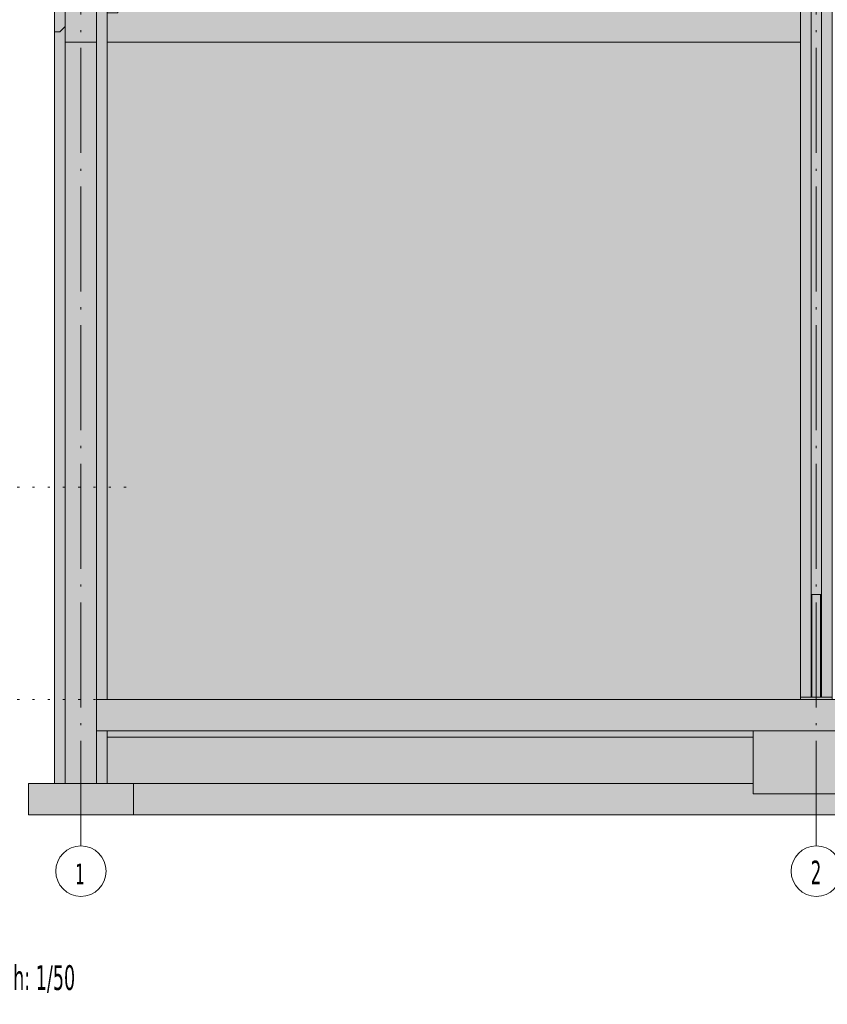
# Model space of a CAD drawing. Header units: millimetres. Extents: x 1567 to 2756, y -116 to 725.
# Tile 175 of 256: x 1606 to 1683, y 512 to 606. Entities that reach past the tile are written whole.
import ezdxf

# ---------------------------------------------------------------- set-up
doc = ezdxf.new("R2010")
doc.units = ezdxf.units.MM
doc.linetypes.add('CADWORK_2', pattern=[1.45, 0.2, -1.25])
doc.linetypes.add('CADWORK_5', pattern=[13.2, 10, -1.5, 0.2, -1.5])
doc.layers.add('Ech.1_50', color=7, linetype='Continuous')
doc.styles.add('tahoma-', font='txt', dxfattribs={"height": 1})
doc.styles.add('tahoma-b', font='txt', dxfattribs={"height": 1})

msp = doc.modelspace()

# ---------------------------------------------------------------- hatches: boundary and pattern name
at = {"layer": 'Ech.1_50', "linetype": 'Continuous', "lineweight": 5, "true_color": 0xeaddd7, "transparency": 33554687}
msp.add_hatch(color=254, dxfattribs=at).paths.add_polyline_path([(1610.723, 664.694), (1609.723, 664.694), (1609.723, 604.664), (1610.223, 604.664), (1610.723, 605.164), (1610.723, 664.694)])
at = {"layer": 'Ech.1_50', "linetype": 'Continuous', "lineweight": 5, "true_color": 0xe0c8b3, "transparency": 33554687}
for points in [[(1680.723, 541.278), (1681.723, 541.278), (1681.723, 631.078), (1680.723, 631.078), (1680.723, 541.278)], [(1683.723, 631.078), (1682.723, 631.078), (1682.723, 541.278), (1683.723, 541.278), (1683.723, 631.078)]]:
    msp.add_hatch(color=9, dxfattribs=at).paths.add_polyline_path(points)
at = {"layer": 'Ech.1_50', "linetype": 'Continuous', "lineweight": 5, "true_color": 0xf7d1b3, "transparency": 33554687}
msp.add_hatch(color=254, dxfattribs=at).paths.add_polyline_path([(1681.723, 551.078), (1682.723, 551.078), (1682.723, 616.864), (1681.723, 616.864), (1681.723, 551.078)])
at = {"layer": 'Ech.1_50', "linetype": 'Continuous', "lineweight": 5, "true_color": 0xd0d0d0, "transparency": 33554687}
for points in [[(1610.723, 603.664), (1613.723, 603.664), (1613.723, 606.664), (1610.723, 606.664), (1610.723, 603.664)], [(1750.723, 541.078), (1613.723, 541.078), (1613.723, 538.078), (1750.723, 538.078), (1750.723, 541.078)], [(1617.223, 533.078), (1607.223, 533.078), (1607.223, 530.078), (1617.223, 530.078), (1617.223, 533.078)]]:
    msp.add_hatch(color=254, dxfattribs=at).paths.add_polyline_path(points)
at = {"layer": 'Ech.1_50', "linetype": 'Continuous', "lineweight": 5, "true_color": 0xf3f3f3, "transparency": 33554687}
for points in [[(1614.723, 606.664), (1613.723, 606.664), (1613.723, 541.078), (1614.723, 541.078), (1614.723, 606.664)], [(1614.723, 603.664), (1680.723, 603.664), (1680.723, 606.664), (1615.723, 606.664), (1615.723, 606.464), (1614.723, 606.464), (1614.723, 603.664)], [(1609.723, 533.078), (1610.723, 533.078), (1610.723, 605.164), (1610.223, 604.664), (1609.723, 604.664), (1609.723, 533.078)], [(1614.723, 538.078), (1613.723, 538.078), (1613.723, 533.078), (1614.723, 533.078), (1614.723, 538.078)], [(1614.723, 537.478), (1676.223, 537.478), (1676.223, 538.078), (1614.723, 538.078), (1614.723, 537.478)], [(1676.223, 532.078), (1688.223, 532.078), (1688.223, 538.078), (1676.223, 538.078), (1676.223, 532.078)], [(1617.223, 530.078), (1747.223, 530.078), (1747.223, 533.078), (1688.223, 533.078), (1688.223, 532.078), (1676.223, 532.078), (1676.223, 533.078), (1617.223, 533.078), (1617.223, 530.078)]]:
    msp.add_hatch(color=7, dxfattribs=at).paths.add_polyline_path(points)
at = {"layer": 'Ech.1_50', "linetype": 'Continuous', "lineweight": 5, "true_color": 0xf6f6f6, "transparency": 33554687}
msp.add_hatch(color=7, dxfattribs=at).paths.add_polyline_path([(1610.723, 533.078), (1613.723, 533.078), (1613.723, 603.664), (1610.723, 603.664), (1610.723, 533.078)])
at = {"layer": 'Ech.1_50', "linetype": 'Continuous', "lineweight": 5, "true_color": 0xfdfdfd, "transparency": 33554687}
for points in [[(1680.723, 603.664), (1614.723, 603.664), (1614.723, 541.078), (1680.723, 541.078), (1680.723, 603.664)], [(1614.723, 533.078), (1676.223, 533.078), (1676.223, 537.478), (1614.723, 537.478), (1614.723, 533.078)]]:
    msp.add_hatch(color=7, dxfattribs=at).paths.add_polyline_path(points)
at = {"layer": 'Ech.1_50', "linetype": 'Continuous', "lineweight": 5, "true_color": 0xb3d6f7, "transparency": 33554687}
for points in [[(1681.813, 551.078), (1681.723, 551.078), (1681.723, 541.278), (1681.813, 541.278), (1681.813, 551.078)], [(1681.813, 541.278), (1682.633, 541.278), (1682.633, 551.078), (1681.813, 551.078), (1681.813, 541.278)], [(1682.633, 541.278), (1682.723, 541.278), (1682.723, 551.078), (1682.633, 551.078), (1682.633, 541.278)], [(1683.723, 541.278), (1680.723, 541.278), (1680.723, 541.078), (1683.723, 541.078), (1683.723, 541.278)]]:
    msp.add_hatch(color=254, dxfattribs=at).paths.add_polyline_path(points)

# ---------------------------------------------------------------- linework, layer by layer
at = {"layer": 'Ech.1_50', "color": 7, "linetype": 'CADWORK_5', "lineweight": 5}
msp.add_lwpolyline([(1612.223, 527.121), (1612.223, 694.661)], dxfattribs=at)
at = {"layer": 'Ech.1_50', "color": 7, "linetype": 'Continuous', "lineweight": 5}
for points in [[(1610.723, 664.694), (1609.723, 664.694), (1609.723, 604.664), (1610.223, 604.664), (1610.723, 605.164), (1610.723, 664.694)], [(1680.723, 541.278), (1681.723, 541.278), (1681.723, 631.078), (1680.723, 631.078), (1680.723, 541.278)], [(1683.723, 631.078), (1682.723, 631.078), (1682.723, 541.278), (1683.723, 541.278), (1683.723, 631.078)], [(1681.723, 551.078), (1682.723, 551.078), (1682.723, 616.864), (1681.723, 616.864), (1681.723, 551.078)], [(1610.723, 603.664), (1613.723, 603.664), (1613.723, 606.664), (1610.723, 606.664), (1610.723, 603.664)], [(1614.723, 606.664), (1613.723, 606.664), (1613.723, 541.078), (1614.723, 541.078), (1614.723, 606.664)], [(1614.723, 603.664), (1680.723, 603.664), (1680.723, 606.664), (1615.723, 606.664), (1615.723, 606.464), (1614.723, 606.464), (1614.723, 603.664)], [(1609.723, 533.078), (1610.723, 533.078), (1610.723, 605.164), (1610.223, 604.664), (1609.723, 604.664), (1609.723, 533.078)], [(1610.723, 533.078), (1613.723, 533.078), (1613.723, 603.664), (1610.723, 603.664), (1610.723, 533.078)], [(1680.723, 603.664), (1614.723, 603.664), (1614.723, 541.078), (1680.723, 541.078), (1680.723, 603.664)], [(1681.813, 551.078), (1681.723, 551.078), (1681.723, 541.278), (1681.813, 541.278), (1681.813, 551.078)], [(1681.813, 541.278), (1682.633, 541.278), (1682.633, 551.078), (1681.813, 551.078), (1681.813, 541.278)], [(1682.633, 541.278), (1682.723, 541.278), (1682.723, 551.078), (1682.633, 551.078), (1682.633, 541.278)], [(1750.723, 541.078), (1613.723, 541.078), (1613.723, 538.078), (1750.723, 538.078), (1750.723, 541.078)], [(1683.723, 541.278), (1680.723, 541.278), (1680.723, 541.078), (1683.723, 541.078), (1683.723, 541.278)], [(1614.723, 538.078), (1613.723, 538.078), (1613.723, 533.078), (1614.723, 533.078), (1614.723, 538.078)], [(1614.723, 537.478), (1676.223, 537.478), (1676.223, 538.078), (1614.723, 538.078), (1614.723, 537.478)], [(1614.723, 533.078), (1676.223, 533.078), (1676.223, 537.478), (1614.723, 537.478), (1614.723, 533.078)], [(1676.223, 532.078), (1688.223, 532.078), (1688.223, 538.078), (1676.223, 538.078), (1676.223, 532.078)], [(1617.223, 533.078), (1607.223, 533.078), (1607.223, 530.078), (1617.223, 530.078), (1617.223, 533.078)], [(1617.223, 530.078), (1747.223, 530.078), (1747.223, 533.078), (1688.223, 533.078), (1688.223, 532.078), (1676.223, 532.078), (1676.223, 533.078), (1617.223, 533.078), (1617.223, 530.078)]]:
    msp.add_lwpolyline(points, close=True, dxfattribs=at)
at = {"layer": 'Ech.1_50', "color": 9, "linetype": 'CADWORK_2', "lineweight": 5, "elevation": 50}
for points in [[(1594.566, 561.278), (1617.182, 561.278)], [(1594.566, 541.078), (1816.879, 541.078)]]:
    msp.add_lwpolyline(points, dxfattribs=at)

# ---------------------------------------------------------------- texts
at = {"layer": 'Ech.1_50', "color": 7, "linetype": 'Continuous', "insert": (1579.795, 518.267), "char_height": 5, "attachment_point": 1, "style": 'tahoma-b', "bg_fill": 3, "box_fill_scale": 1.15, "bg_fill_color": 256, "bg_fill_true_color": 13158600, "bg_fill_transparency": 33554687}
msp.add_mtext('\\A1;\\fTahoma|b1|i0;\\W0.600000;\\H4.744300;Coupe B-B', dxfattribs=at)

# ---------------------------------------------------------------- wipeouts: each hides what was drawn before it
at = {"linetype": 'Continuous'}
msp.add_wipeout([(1682.223, 522.321), (1682.238, 522.321), (1682.253, 522.321), (1682.268, 522.321), (1682.283, 522.321), (1682.298, 522.322), (1682.313, 522.322), (1682.329, 522.323), (1682.344, 522.324), (1682.359, 522.324), (1682.374, 522.325), (1682.389, 522.326), (1682.404, 522.327), (1682.419, 522.329), (1682.434, 522.33), (1682.449, 522.331), (1682.464, 522.333), (1682.479, 522.334), (1682.494, 522.336), (1682.509, 522.338), (1682.524, 522.34), (1682.539, 522.342), (1682.554, 522.344), (1682.569, 522.346), (1682.584, 522.348), (1682.598, 522.35), (1682.613, 522.353), (1682.628, 522.355), (1682.643, 522.358), (1682.658, 522.36), (1682.673, 522.363), (1682.688, 522.366), (1682.702, 522.369), (1682.717, 522.372), (1682.732, 522.375), (1682.747, 522.378), (1682.761, 522.382), (1682.776, 522.385), (1682.791, 522.389), (1682.805, 522.392), (1682.82, 522.396), (1682.834, 522.4), (1682.849, 522.404), (1682.864, 522.408), (1682.878, 522.412), (1682.893, 522.416), (1682.907, 522.42), (1682.921, 522.425), (1682.936, 522.429), (1682.95, 522.433), (1682.965, 522.438), (1682.979, 522.443), (1682.993, 522.448), (1683.008, 522.452), (1683.022, 522.457), (1683.036, 522.463), (1683.05, 522.468), (1683.064, 522.473), (1683.078, 522.478), (1683.092, 522.484), (1683.107, 522.489), (1683.121, 522.495), (1683.134, 522.5), (1683.148, 522.506), (1683.162, 522.512), (1683.176, 522.518), (1683.19, 522.524), (1683.204, 522.53), (1683.218, 522.536), (1683.231, 522.543), (1683.245, 522.549), (1683.259, 522.556), (1683.272, 522.562), (1683.286, 522.569), (1683.299, 522.575), (1683.313, 522.582), (1683.326, 522.589), (1683.339, 522.596), (1683.353, 522.603), (1683.366, 522.61), (1683.379, 522.618), (1683.392, 522.625), (1683.406, 522.632), (1683.419, 522.64), (1683.432, 522.647), (1683.445, 522.655), (1683.458, 522.663), (1683.471, 522.67), (1683.483, 522.678), (1683.496, 522.686), (1683.509, 522.694), (1683.522, 522.702), (1683.534, 522.711), (1683.547, 522.719), (1683.56, 522.727), (1683.572, 522.736), (1683.584, 522.744), (1683.597, 522.753), (1683.609, 522.761), (1683.621, 522.77), (1683.634, 522.779), (1683.646, 522.788), (1683.658, 522.797), (1683.67, 522.806), (1683.682, 522.815), (1683.694, 522.824), (1683.706, 522.834), (1683.718, 522.843), (1683.729, 522.852), (1683.741, 522.862), (1683.753, 522.871), (1683.764, 522.881), (1683.776, 522.891), (1683.787, 522.901), (1683.799, 522.91), (1683.81, 522.92), (1683.821, 522.93), (1683.833, 522.94), (1683.844, 522.951), (1683.855, 522.961), (1683.866, 522.971), (1683.877, 522.981), (1683.888, 522.992), (1683.899, 523.002), (1683.909, 523.013), (1683.92, 523.024), (1683.931, 523.034), (1683.941, 523.045), (1683.952, 523.056), (1683.962, 523.067), (1683.973, 523.078), (1683.983, 523.089), (1683.993, 523.1), (1684.003, 523.111), (1684.013, 523.122), (1684.023, 523.133), (1684.033, 523.145), (1684.043, 523.156), (1684.053, 523.168), (1684.063, 523.179), (1684.072, 523.191), (1684.082, 523.202), (1684.091, 523.214), (1684.101, 523.226), (1684.11, 523.238), (1684.119, 523.25), (1684.129, 523.262), (1684.138, 523.274), (1684.147, 523.286), (1684.156, 523.298), (1684.165, 523.31), (1684.173, 523.322), (1684.182, 523.334), (1684.191, 523.347), (1684.199, 523.359), (1684.208, 523.372), (1684.216, 523.384), (1684.225, 523.397), (1684.233, 523.409), (1684.241, 523.422), (1684.249, 523.435), (1684.257, 523.447), (1684.265, 523.46), (1684.273, 523.473), (1684.281, 523.486), (1684.289, 523.499), (1684.296, 523.512), (1684.304, 523.525), (1684.311, 523.538), (1684.319, 523.551), (1684.326, 523.564), (1684.333, 523.578), (1684.341, 523.591), (1684.348, 523.604), (1684.355, 523.618), (1684.361, 523.631), (1684.368, 523.645), (1684.375, 523.658), (1684.382, 523.672), (1684.388, 523.685), (1684.395, 523.699), (1684.401, 523.712), (1684.407, 523.726), (1684.413, 523.74), (1684.42, 523.754), (1684.426, 523.767), (1684.432, 523.781), (1684.437, 523.795), (1684.443, 523.809), (1684.449, 523.823), (1684.454, 523.837), (1684.46, 523.851), (1684.465, 523.865), (1684.471, 523.879), (1684.476, 523.894), (1684.481, 523.908), (1684.486, 523.922), (1684.491, 523.936), (1684.496, 523.95), (1684.501, 523.965), (1684.506, 523.979), (1684.51, 523.993), (1684.515, 524.008), (1684.519, 524.022), (1684.523, 524.037), (1684.528, 524.051), (1684.532, 524.066), (1684.536, 524.08), (1684.54, 524.095), (1684.544, 524.109), (1684.548, 524.124), (1684.551, 524.138), (1684.555, 524.153), (1684.558, 524.168), (1684.562, 524.182), (1684.565, 524.197), (1684.568, 524.212), (1684.572, 524.227), (1684.575, 524.241), (1684.578, 524.256), (1684.58, 524.271), (1684.583, 524.286), (1684.586, 524.301), (1684.589, 524.315), (1684.591, 524.33), (1684.593, 524.345), (1684.596, 524.36), (1684.598, 524.375), (1684.6, 524.39), (1684.602, 524.405), (1684.604, 524.42), (1684.606, 524.435), (1684.608, 524.45), (1684.609, 524.465), (1684.611, 524.48), (1684.612, 524.495), (1684.614, 524.51), (1684.615, 524.525), (1684.616, 524.54), (1684.617, 524.555), (1684.618, 524.57), (1684.619, 524.585), (1684.62, 524.6), (1684.621, 524.615), (1684.621, 524.63), (1684.622, 524.645), (1684.622, 524.66), (1684.623, 524.675), (1684.623, 524.69), (1684.623, 524.706), (1684.623, 524.721), (1684.623, 524.736), (1684.623, 524.751), (1684.623, 524.766), (1684.622, 524.781), (1684.622, 524.796), (1684.621, 524.811), (1684.621, 524.826), (1684.62, 524.841), (1684.619, 524.856), (1684.618, 524.871), (1684.617, 524.886), (1684.616, 524.901), (1684.615, 524.916), (1684.614, 524.931), (1684.612, 524.947), (1684.611, 524.962), (1684.609, 524.977), (1684.608, 524.992), (1684.606, 525.006), (1684.604, 525.021), (1684.602, 525.036), (1684.6, 525.051), (1684.598, 525.066), (1684.596, 525.081), (1684.593, 525.096), (1684.591, 525.111), (1684.589, 525.126), (1684.586, 525.141), (1684.583, 525.156), (1684.58, 525.17), (1684.578, 525.185), (1684.575, 525.2), (1684.572, 525.215), (1684.568, 525.229), (1684.565, 525.244), (1684.562, 525.259), (1684.558, 525.274), (1684.555, 525.288), (1684.551, 525.303), (1684.548, 525.318), (1684.544, 525.332), (1684.54, 525.347), (1684.536, 525.361), (1684.532, 525.376), (1684.528, 525.39), (1684.523, 525.405), (1684.519, 525.419), (1684.515, 525.434), (1684.51, 525.448), (1684.506, 525.462), (1684.501, 525.477), (1684.496, 525.491), (1684.491, 525.505), (1684.486, 525.519), (1684.481, 525.534), (1684.476, 525.548), (1684.471, 525.562), (1684.465, 525.576), (1684.46, 525.59), (1684.454, 525.604), (1684.449, 525.618), (1684.443, 525.632), (1684.437, 525.646), (1684.432, 525.66), (1684.426, 525.674), (1684.42, 525.688), (1684.413, 525.701), (1684.407, 525.715), (1684.401, 525.729), (1684.395, 525.743), (1684.388, 525.756), (1684.382, 525.77), (1684.375, 525.783), (1684.368, 525.797), (1684.361, 525.81), (1684.355, 525.824), (1684.348, 525.837), (1684.341, 525.85), (1684.333, 525.864), (1684.326, 525.877), (1684.319, 525.89), (1684.311, 525.903), (1684.304, 525.916), (1684.296, 525.929), (1684.289, 525.942), (1684.281, 525.955), (1684.273, 525.968), (1684.265, 525.981), (1684.257, 525.994), (1684.249, 526.007), (1684.241, 526.019), (1684.233, 526.032), (1684.225, 526.045), (1684.216, 526.057), (1684.208, 526.07), (1684.199, 526.082), (1684.191, 526.094), (1684.182, 526.107), (1684.173, 526.119), (1684.165, 526.131), (1684.156, 526.144), (1684.147, 526.156), (1684.138, 526.168), (1684.129, 526.18), (1684.119, 526.192), (1684.11, 526.204), (1684.101, 526.215), (1684.091, 526.227), (1684.082, 526.239), (1684.072, 526.25), (1684.063, 526.262), (1684.053, 526.274), (1684.043, 526.285), (1684.033, 526.296), (1684.023, 526.308), (1684.013, 526.319), (1684.003, 526.33), (1683.993, 526.341), (1683.983, 526.353), (1683.973, 526.364), (1683.962, 526.375), (1683.952, 526.385), (1683.941, 526.396), (1683.931, 526.407), (1683.92, 526.418), (1683.909, 526.428), (1683.899, 526.439), (1683.888, 526.449), (1683.877, 526.46), (1683.866, 526.47), (1683.855, 526.48), (1683.844, 526.491), (1683.833, 526.501), (1683.821, 526.511), (1683.81, 526.521), (1683.799, 526.531), (1683.787, 526.541), (1683.776, 526.551), (1683.764, 526.56), (1683.753, 526.57), (1683.741, 526.579), (1683.729, 526.589), (1683.718, 526.598), (1683.706, 526.608), (1683.694, 526.617), (1683.682, 526.626), (1683.67, 526.635), (1683.658, 526.644), (1683.646, 526.653), (1683.634, 526.662), (1683.621, 526.671), (1683.609, 526.68), (1683.597, 526.689), (1683.584, 526.697), (1683.572, 526.706), (1683.56, 526.714), (1683.547, 526.722), (1683.534, 526.731), (1683.522, 526.739), (1683.509, 526.747), (1683.496, 526.755), (1683.483, 526.763), (1683.471, 526.771), (1683.458, 526.779), (1683.445, 526.786), (1683.432, 526.794), (1683.419, 526.802), (1683.406, 526.809), (1683.392, 526.816), (1683.379, 526.824), (1683.366, 526.831), (1683.353, 526.838), (1683.339, 526.845), (1683.326, 526.852), (1683.313, 526.859), (1683.299, 526.866), (1683.286, 526.873), (1683.272, 526.879), (1683.259, 526.886), (1683.245, 526.892), (1683.231, 526.899), (1683.218, 526.905), (1683.204, 526.911), (1683.19, 526.917), (1683.176, 526.923), (1683.162, 526.929), (1683.148, 526.935), (1683.134, 526.941), (1683.121, 526.947), (1683.107, 526.952), (1683.092, 526.958), (1683.078, 526.963), (1683.064, 526.968), (1683.05, 526.974), (1683.036, 526.979), (1683.022, 526.984), (1683.008, 526.989), (1682.993, 526.994), (1682.979, 526.998), (1682.965, 527.003), (1682.95, 527.008), (1682.936, 527.012), (1682.921, 527.017), (1682.907, 527.021), (1682.893, 527.025), (1682.878, 527.03), (1682.864, 527.034), (1682.849, 527.038), (1682.834, 527.041), (1682.82, 527.045), (1682.805, 527.049), (1682.791, 527.053), (1682.776, 527.056), (1682.761, 527.06), (1682.747, 527.063), (1682.732, 527.066), (1682.717, 527.069), (1682.702, 527.072), (1682.688, 527.075), (1682.673, 527.078), (1682.658, 527.081), (1682.643, 527.084), (1682.628, 527.086), (1682.613, 527.089), (1682.598, 527.091), (1682.584, 527.093), (1682.569, 527.096), (1682.554, 527.098), (1682.539, 527.1), (1682.524, 527.102), (1682.509, 527.104), (1682.494, 527.105), (1682.479, 527.107), (1682.464, 527.109), (1682.449, 527.11), (1682.434, 527.111), (1682.419, 527.113), (1682.404, 527.114), (1682.389, 527.115), (1682.374, 527.116), (1682.359, 527.117), (1682.344, 527.118), (1682.329, 527.118), (1682.313, 527.119), (1682.298, 527.119), (1682.283, 527.12), (1682.268, 527.12), (1682.253, 527.12), (1682.238, 527.121), (1682.223, 527.121), (1682.208, 527.121), (1682.193, 527.12), (1682.178, 527.12), (1682.163, 527.12), (1682.148, 527.119), (1682.133, 527.119), (1682.117, 527.118), (1682.102, 527.118), (1682.087, 527.117), (1682.072, 527.116), (1682.057, 527.115), (1682.042, 527.114), (1682.027, 527.113), (1682.012, 527.111), (1681.997, 527.11), (1681.982, 527.109), (1681.967, 527.107), (1681.952, 527.105), (1681.937, 527.104), (1681.922, 527.102), (1681.907, 527.1), (1681.892, 527.098), (1681.877, 527.096), (1681.862, 527.093), (1681.848, 527.091), (1681.833, 527.089), (1681.818, 527.086), (1681.803, 527.084), (1681.788, 527.081), (1681.773, 527.078), (1681.758, 527.075), (1681.744, 527.072), (1681.729, 527.069), (1681.714, 527.066), (1681.699, 527.063), (1681.685, 527.06), (1681.67, 527.056), (1681.655, 527.053), (1681.641, 527.049), (1681.626, 527.045), (1681.612, 527.041), (1681.597, 527.038), (1681.582, 527.034), (1681.568, 527.03), (1681.553, 527.025), (1681.539, 527.021), (1681.525, 527.017), (1681.51, 527.012), (1681.496, 527.008), (1681.481, 527.003), (1681.467, 526.998), (1681.453, 526.994), (1681.438, 526.989), (1681.424, 526.984), (1681.41, 526.979), (1681.396, 526.974), (1681.382, 526.968), (1681.368, 526.963), (1681.354, 526.958), (1681.34, 526.952), (1681.326, 526.947), (1681.312, 526.941), (1681.298, 526.935), (1681.284, 526.929), (1681.27, 526.923), (1681.256, 526.917), (1681.242, 526.911), (1681.229, 526.905), (1681.215, 526.899), (1681.201, 526.892), (1681.188, 526.886), (1681.174, 526.879), (1681.16, 526.873), (1681.147, 526.866), (1681.133, 526.859), (1681.12, 526.852), (1681.107, 526.845), (1681.093, 526.838), (1681.08, 526.831), (1681.067, 526.824), (1681.054, 526.816), (1681.04, 526.809), (1681.027, 526.802), (1681.014, 526.794), (1681.001, 526.786), (1680.988, 526.779), (1680.975, 526.771), (1680.963, 526.763), (1680.95, 526.755), (1680.937, 526.747), (1680.924, 526.739), (1680.912, 526.731), (1680.899, 526.722), (1680.887, 526.714), (1680.874, 526.706), (1680.862, 526.697), (1680.849, 526.689), (1680.837, 526.68), (1680.825, 526.671), (1680.812, 526.662), (1680.8, 526.653), (1680.788, 526.644), (1680.776, 526.635), (1680.764, 526.626), (1680.752, 526.617), (1680.74, 526.608), (1680.728, 526.598), (1680.717, 526.589), (1680.705, 526.579), (1680.693, 526.57), (1680.682, 526.56), (1680.67, 526.551), (1680.659, 526.541), (1680.647, 526.531), (1680.636, 526.521), (1680.625, 526.511), (1680.613, 526.501), (1680.602, 526.491), (1680.591, 526.48), (1680.58, 526.47), (1680.569, 526.46), (1680.558, 526.449), (1680.547, 526.439), (1680.537, 526.428), (1680.526, 526.418), (1680.515, 526.407), (1680.505, 526.396), (1680.494, 526.385), (1680.484, 526.375), (1680.473, 526.364), (1680.463, 526.353), (1680.453, 526.341), (1680.443, 526.33), (1680.433, 526.319), (1680.423, 526.308), (1680.413, 526.296), (1680.403, 526.285), (1680.393, 526.274), (1680.383, 526.262), (1680.374, 526.25), (1680.364, 526.239), (1680.355, 526.227), (1680.345, 526.215), (1680.336, 526.204), (1680.327, 526.192), (1680.317, 526.18), (1680.308, 526.168), (1680.299, 526.156), (1680.29, 526.144), (1680.281, 526.131), (1680.273, 526.119), (1680.264, 526.107), (1680.255, 526.094), (1680.247, 526.082), (1680.238, 526.07), (1680.23, 526.057), (1680.221, 526.045), (1680.213, 526.032), (1680.205, 526.019), (1680.197, 526.007), (1680.189, 525.994), (1680.181, 525.981), (1680.173, 525.968), (1680.165, 525.955), (1680.157, 525.942), (1680.15, 525.929), (1680.142, 525.916), (1680.135, 525.903), (1680.127, 525.89), (1680.12, 525.877), (1680.113, 525.864), (1680.106, 525.85), (1680.098, 525.837), (1680.091, 525.824), (1680.085, 525.81), (1680.078, 525.797), (1680.071, 525.783), (1680.064, 525.77), (1680.058, 525.756), (1680.051, 525.743), (1680.045, 525.729), (1680.039, 525.715), (1680.033, 525.701), (1680.026, 525.688), (1680.02, 525.674), (1680.014, 525.66), (1680.009, 525.646), (1680.003, 525.632), (1679.997, 525.618), (1679.992, 525.604), (1679.986, 525.59), (1679.981, 525.576), (1679.975, 525.562), (1679.97, 525.548), (1679.965, 525.534), (1679.96, 525.519), (1679.955, 525.505), (1679.95, 525.491), (1679.945, 525.477), (1679.94, 525.462), (1679.936, 525.448), (1679.931, 525.434), (1679.927, 525.419), (1679.923, 525.405), (1679.918, 525.39), (1679.914, 525.376), (1679.91, 525.361), (1679.906, 525.347), (1679.902, 525.332), (1679.898, 525.318), (1679.895, 525.303), (1679.891, 525.288), (1679.888, 525.274), (1679.884, 525.259), (1679.881, 525.244), (1679.878, 525.229), (1679.874, 525.215), (1679.871, 525.2), (1679.868, 525.185), (1679.866, 525.17), (1679.863, 525.156), (1679.86, 525.141), (1679.857, 525.126), (1679.855, 525.111), (1679.853, 525.096), (1679.85, 525.081), (1679.848, 525.066), (1679.846, 525.051), (1679.844, 525.036), (1679.842, 525.021), (1679.84, 525.006), (1679.838, 524.992), (1679.837, 524.977), (1679.835, 524.962), (1679.834, 524.947), (1679.832, 524.931), (1679.831, 524.916), (1679.83, 524.901), (1679.829, 524.886), (1679.828, 524.871), (1679.827, 524.856), (1679.826, 524.841), (1679.825, 524.826), (1679.825, 524.811), (1679.824, 524.796), (1679.824, 524.781), (1679.823, 524.766), (1679.823, 524.751), (1679.823, 524.736), (1679.823, 524.721), (1679.823, 524.706), (1679.823, 524.69), (1679.823, 524.675), (1679.824, 524.66), (1679.824, 524.645), (1679.825, 524.63), (1679.825, 524.615), (1679.826, 524.6), (1679.827, 524.585), (1679.828, 524.57), (1679.829, 524.555), (1679.83, 524.54), (1679.831, 524.525), (1679.832, 524.51), (1679.834, 524.495), (1679.835, 524.48), (1679.837, 524.465), (1679.838, 524.45), (1679.84, 524.435), (1679.842, 524.42), (1679.844, 524.405), (1679.846, 524.39), (1679.848, 524.375), (1679.85, 524.36), (1679.853, 524.345), (1679.855, 524.33), (1679.857, 524.315), (1679.86, 524.301), (1679.863, 524.286), (1679.866, 524.271), (1679.868, 524.256), (1679.871, 524.241), (1679.874, 524.227), (1679.878, 524.212), (1679.881, 524.197), (1679.884, 524.182), (1679.888, 524.168), (1679.891, 524.153), (1679.895, 524.138), (1679.898, 524.124), (1679.902, 524.109), (1679.906, 524.095), (1679.91, 524.08), (1679.914, 524.066), (1679.918, 524.051), (1679.923, 524.037), (1679.927, 524.022), (1679.931, 524.008), (1679.936, 523.993), (1679.94, 523.979), (1679.945, 523.965), (1679.95, 523.95), (1679.955, 523.936), (1679.96, 523.922), (1679.965, 523.908), (1679.97, 523.894), (1679.975, 523.879), (1679.981, 523.865), (1679.986, 523.851), (1679.992, 523.837), (1679.997, 523.823), (1680.003, 523.809), (1680.009, 523.795), (1680.014, 523.781), (1680.02, 523.767), (1680.026, 523.754), (1680.033, 523.74), (1680.039, 523.726), (1680.045, 523.712), (1680.051, 523.699), (1680.058, 523.685), (1680.064, 523.672), (1680.071, 523.658), (1680.078, 523.645), (1680.085, 523.631), (1680.091, 523.618), (1680.098, 523.604), (1680.106, 523.591), (1680.113, 523.578), (1680.12, 523.564), (1680.127, 523.551), (1680.135, 523.538), (1680.142, 523.525), (1680.15, 523.512), (1680.157, 523.499), (1680.165, 523.486), (1680.173, 523.473), (1680.181, 523.46), (1680.189, 523.447), (1680.197, 523.435), (1680.205, 523.422), (1680.213, 523.409), (1680.221, 523.397), (1680.23, 523.384), (1680.238, 523.372), (1680.247, 523.359), (1680.255, 523.347), (1680.264, 523.334), (1680.273, 523.322), (1680.281, 523.31), (1680.29, 523.298), (1680.299, 523.286), (1680.308, 523.274), (1680.317, 523.262), (1680.327, 523.25), (1680.336, 523.238), (1680.345, 523.226), (1680.355, 523.214), (1680.364, 523.202), (1680.374, 523.191), (1680.383, 523.179), (1680.393, 523.168), (1680.403, 523.156), (1680.413, 523.145), (1680.423, 523.133), (1680.433, 523.122), (1680.443, 523.111), (1680.453, 523.1), (1680.463, 523.089), (1680.473, 523.078), (1680.484, 523.067), (1680.494, 523.056), (1680.505, 523.045), (1680.515, 523.034), (1680.526, 523.024), (1680.537, 523.013), (1680.547, 523.002), (1680.558, 522.992), (1680.569, 522.981), (1680.58, 522.971), (1680.591, 522.961), (1680.602, 522.951), (1680.613, 522.94), (1680.625, 522.93), (1680.636, 522.92), (1680.647, 522.91), (1680.659, 522.901), (1680.67, 522.891), (1680.682, 522.881), (1680.693, 522.871), (1680.705, 522.862), (1680.717, 522.852), (1680.728, 522.843), (1680.74, 522.834), (1680.752, 522.824), (1680.764, 522.815), (1680.776, 522.806), (1680.788, 522.797), (1680.8, 522.788), (1680.812, 522.779), (1680.825, 522.77), (1680.837, 522.761), (1680.849, 522.753), (1680.862, 522.744), (1680.874, 522.736), (1680.887, 522.727), (1680.899, 522.719), (1680.912, 522.711), (1680.924, 522.702), (1680.937, 522.694), (1680.95, 522.686), (1680.963, 522.678), (1680.975, 522.67), (1680.988, 522.663), (1681.001, 522.655), (1681.014, 522.647), (1681.027, 522.64), (1681.04, 522.632), (1681.054, 522.625), (1681.067, 522.618), (1681.08, 522.61), (1681.093, 522.603), (1681.107, 522.596), (1681.12, 522.589), (1681.133, 522.582), (1681.147, 522.575), (1681.16, 522.569), (1681.174, 522.562), (1681.188, 522.556), (1681.201, 522.549), (1681.215, 522.543), (1681.229, 522.536), (1681.242, 522.53), (1681.256, 522.524), (1681.27, 522.518), (1681.284, 522.512), (1681.298, 522.506), (1681.312, 522.5), (1681.326, 522.495), (1681.34, 522.489), (1681.354, 522.484), (1681.368, 522.478), (1681.382, 522.473), (1681.396, 522.468), (1681.41, 522.463), (1681.424, 522.457), (1681.438, 522.452), (1681.453, 522.448), (1681.467, 522.443), (1681.481, 522.438), (1681.496, 522.433), (1681.51, 522.429), (1681.525, 522.425), (1681.539, 522.42), (1681.553, 522.416), (1681.568, 522.412), (1681.582, 522.408), (1681.597, 522.404), (1681.612, 522.4), (1681.626, 522.396), (1681.641, 522.392), (1681.655, 522.389), (1681.67, 522.385), (1681.685, 522.382), (1681.699, 522.378), (1681.714, 522.375), (1681.729, 522.372), (1681.744, 522.369), (1681.758, 522.366), (1681.773, 522.363), (1681.788, 522.36), (1681.803, 522.358), (1681.818, 522.355), (1681.833, 522.353), (1681.848, 522.35), (1681.862, 522.348), (1681.877, 522.346), (1681.892, 522.344), (1681.907, 522.342), (1681.922, 522.34), (1681.937, 522.338), (1681.952, 522.336), (1681.967, 522.334), (1681.982, 522.333), (1681.997, 522.331), (1682.012, 522.33), (1682.027, 522.329), (1682.042, 522.327), (1682.057, 522.326), (1682.072, 522.325), (1682.087, 522.324), (1682.102, 522.324), (1682.117, 522.323), (1682.133, 522.322), (1682.148, 522.322), (1682.163, 522.321), (1682.178, 522.321), (1682.193, 522.321), (1682.208, 522.321)], dxfattribs=at).dxf.layer = 'Ech.1_50'

# ---------------------------------------------------------------- next in the draw order: linework, layer by layer
at = {"layer": 'Ech.1_50', "color": 7, "linetype": 'CADWORK_5', "lineweight": 5}
msp.add_lwpolyline([(1682.223, 527.121), (1682.223, 694.661)], dxfattribs=at)
at = {"layer": 'Ech.1_50', "color": 7, "lineweight": 5}
msp.add_circle((1682.223, 524.721), 2.4, dxfattribs=at)

# ---------------------------------------------------------------- next in the draw order: texts
at = {"layer": 'Ech.1_50', "color": 7, "linetype": 'Continuous', "style": 'tahoma-', "width": 0.6}
msp.add_text('2', height=2.252, dxfattribs=at).set_placement((1681.689, 523.471))
at = {"layer": 'Ech.1_50', "color": 7, "linetype": 'Continuous', "insert": (1603.805, 515.767), "char_height": 2.5, "attachment_point": 1, "style": 'tahoma-', "bg_fill": 3, "box_fill_scale": 1.15, "bg_fill_color": 256, "bg_fill_true_color": 13158600, "bg_fill_transparency": 33554687}
msp.add_mtext('\\A1;\\fTahoma|b0|i0;\\W0.600000;\\H2.357200;Ech: 1/50', dxfattribs=at)

# ---------------------------------------------------------------- next in the draw order: wipeouts: each hides what was drawn before it
at = {"linetype": 'Continuous'}
msp.add_wipeout([(1612.223, 522.321), (1612.238, 522.321), (1612.253, 522.321), (1612.268, 522.321), (1612.283, 522.321), (1612.298, 522.322), (1612.313, 522.322), (1612.329, 522.323), (1612.344, 522.324), (1612.359, 522.324), (1612.374, 522.325), (1612.389, 522.326), (1612.404, 522.327), (1612.419, 522.329), (1612.434, 522.33), (1612.449, 522.331), (1612.464, 522.333), (1612.479, 522.334), (1612.494, 522.336), (1612.509, 522.338), (1612.524, 522.34), (1612.539, 522.342), (1612.554, 522.344), (1612.569, 522.346), (1612.584, 522.348), (1612.598, 522.35), (1612.613, 522.353), (1612.628, 522.355), (1612.643, 522.358), (1612.658, 522.36), (1612.673, 522.363), (1612.688, 522.366), (1612.702, 522.369), (1612.717, 522.372), (1612.732, 522.375), (1612.747, 522.378), (1612.761, 522.382), (1612.776, 522.385), (1612.791, 522.389), (1612.805, 522.392), (1612.82, 522.396), (1612.834, 522.4), (1612.849, 522.404), (1612.864, 522.408), (1612.878, 522.412), (1612.893, 522.416), (1612.907, 522.42), (1612.921, 522.425), (1612.936, 522.429), (1612.95, 522.433), (1612.965, 522.438), (1612.979, 522.443), (1612.993, 522.448), (1613.008, 522.452), (1613.022, 522.457), (1613.036, 522.463), (1613.05, 522.468), (1613.064, 522.473), (1613.078, 522.478), (1613.092, 522.484), (1613.107, 522.489), (1613.121, 522.495), (1613.134, 522.5), (1613.148, 522.506), (1613.162, 522.512), (1613.176, 522.518), (1613.19, 522.524), (1613.204, 522.53), (1613.218, 522.536), (1613.231, 522.543), (1613.245, 522.549), (1613.259, 522.556), (1613.272, 522.562), (1613.286, 522.569), (1613.299, 522.575), (1613.313, 522.582), (1613.326, 522.589), (1613.339, 522.596), (1613.353, 522.603), (1613.366, 522.61), (1613.379, 522.618), (1613.392, 522.625), (1613.406, 522.632), (1613.419, 522.64), (1613.432, 522.647), (1613.445, 522.655), (1613.458, 522.663), (1613.471, 522.67), (1613.483, 522.678), (1613.496, 522.686), (1613.509, 522.694), (1613.522, 522.702), (1613.534, 522.711), (1613.547, 522.719), (1613.56, 522.727), (1613.572, 522.736), (1613.584, 522.744), (1613.597, 522.753), (1613.609, 522.761), (1613.621, 522.77), (1613.634, 522.779), (1613.646, 522.788), (1613.658, 522.797), (1613.67, 522.806), (1613.682, 522.815), (1613.694, 522.824), (1613.706, 522.834), (1613.718, 522.843), (1613.729, 522.852), (1613.741, 522.862), (1613.753, 522.871), (1613.764, 522.881), (1613.776, 522.891), (1613.787, 522.901), (1613.799, 522.91), (1613.81, 522.92), (1613.821, 522.93), (1613.833, 522.94), (1613.844, 522.951), (1613.855, 522.961), (1613.866, 522.971), (1613.877, 522.981), (1613.888, 522.992), (1613.899, 523.002), (1613.909, 523.013), (1613.92, 523.024), (1613.931, 523.034), (1613.941, 523.045), (1613.952, 523.056), (1613.962, 523.067), (1613.973, 523.078), (1613.983, 523.089), (1613.993, 523.1), (1614.003, 523.111), (1614.013, 523.122), (1614.023, 523.133), (1614.033, 523.145), (1614.043, 523.156), (1614.053, 523.168), (1614.063, 523.179), (1614.072, 523.191), (1614.082, 523.202), (1614.091, 523.214), (1614.101, 523.226), (1614.11, 523.238), (1614.119, 523.25), (1614.129, 523.262), (1614.138, 523.274), (1614.147, 523.286), (1614.156, 523.298), (1614.165, 523.31), (1614.173, 523.322), (1614.182, 523.334), (1614.191, 523.347), (1614.199, 523.359), (1614.208, 523.372), (1614.216, 523.384), (1614.225, 523.397), (1614.233, 523.409), (1614.241, 523.422), (1614.249, 523.435), (1614.257, 523.447), (1614.265, 523.46), (1614.273, 523.473), (1614.281, 523.486), (1614.289, 523.499), (1614.296, 523.512), (1614.304, 523.525), (1614.311, 523.538), (1614.319, 523.551), (1614.326, 523.564), (1614.333, 523.578), (1614.341, 523.591), (1614.348, 523.604), (1614.355, 523.618), (1614.361, 523.631), (1614.368, 523.645), (1614.375, 523.658), (1614.382, 523.672), (1614.388, 523.685), (1614.395, 523.699), (1614.401, 523.712), (1614.407, 523.726), (1614.413, 523.74), (1614.42, 523.754), (1614.426, 523.767), (1614.432, 523.781), (1614.437, 523.795), (1614.443, 523.809), (1614.449, 523.823), (1614.454, 523.837), (1614.46, 523.851), (1614.465, 523.865), (1614.471, 523.879), (1614.476, 523.894), (1614.481, 523.908), (1614.486, 523.922), (1614.491, 523.936), (1614.496, 523.95), (1614.501, 523.965), (1614.506, 523.979), (1614.51, 523.993), (1614.515, 524.008), (1614.519, 524.022), (1614.523, 524.037), (1614.528, 524.051), (1614.532, 524.066), (1614.536, 524.08), (1614.54, 524.095), (1614.544, 524.109), (1614.548, 524.124), (1614.551, 524.138), (1614.555, 524.153), (1614.558, 524.168), (1614.562, 524.182), (1614.565, 524.197), (1614.568, 524.212), (1614.572, 524.227), (1614.575, 524.241), (1614.578, 524.256), (1614.58, 524.271), (1614.583, 524.286), (1614.586, 524.301), (1614.589, 524.315), (1614.591, 524.33), (1614.593, 524.345), (1614.596, 524.36), (1614.598, 524.375), (1614.6, 524.39), (1614.602, 524.405), (1614.604, 524.42), (1614.606, 524.435), (1614.608, 524.45), (1614.609, 524.465), (1614.611, 524.48), (1614.612, 524.495), (1614.614, 524.51), (1614.615, 524.525), (1614.616, 524.54), (1614.617, 524.555), (1614.618, 524.57), (1614.619, 524.585), (1614.62, 524.6), (1614.621, 524.615), (1614.621, 524.63), (1614.622, 524.645), (1614.622, 524.66), (1614.623, 524.675), (1614.623, 524.69), (1614.623, 524.706), (1614.623, 524.721), (1614.623, 524.736), (1614.623, 524.751), (1614.623, 524.766), (1614.622, 524.781), (1614.622, 524.796), (1614.621, 524.811), (1614.621, 524.826), (1614.62, 524.841), (1614.619, 524.856), (1614.618, 524.871), (1614.617, 524.886), (1614.616, 524.901), (1614.615, 524.916), (1614.614, 524.931), (1614.612, 524.947), (1614.611, 524.962), (1614.609, 524.977), (1614.608, 524.992), (1614.606, 525.006), (1614.604, 525.021), (1614.602, 525.036), (1614.6, 525.051), (1614.598, 525.066), (1614.596, 525.081), (1614.593, 525.096), (1614.591, 525.111), (1614.589, 525.126), (1614.586, 525.141), (1614.583, 525.156), (1614.58, 525.17), (1614.578, 525.185), (1614.575, 525.2), (1614.572, 525.215), (1614.568, 525.229), (1614.565, 525.244), (1614.562, 525.259), (1614.558, 525.274), (1614.555, 525.288), (1614.551, 525.303), (1614.548, 525.318), (1614.544, 525.332), (1614.54, 525.347), (1614.536, 525.361), (1614.532, 525.376), (1614.528, 525.39), (1614.523, 525.405), (1614.519, 525.419), (1614.515, 525.434), (1614.51, 525.448), (1614.506, 525.462), (1614.501, 525.477), (1614.496, 525.491), (1614.491, 525.505), (1614.486, 525.519), (1614.481, 525.534), (1614.476, 525.548), (1614.471, 525.562), (1614.465, 525.576), (1614.46, 525.59), (1614.454, 525.604), (1614.449, 525.618), (1614.443, 525.632), (1614.437, 525.646), (1614.432, 525.66), (1614.426, 525.674), (1614.42, 525.688), (1614.413, 525.701), (1614.407, 525.715), (1614.401, 525.729), (1614.395, 525.743), (1614.388, 525.756), (1614.382, 525.77), (1614.375, 525.783), (1614.368, 525.797), (1614.361, 525.81), (1614.355, 525.824), (1614.348, 525.837), (1614.341, 525.85), (1614.333, 525.864), (1614.326, 525.877), (1614.319, 525.89), (1614.311, 525.903), (1614.304, 525.916), (1614.296, 525.929), (1614.289, 525.942), (1614.281, 525.955), (1614.273, 525.968), (1614.265, 525.981), (1614.257, 525.994), (1614.249, 526.007), (1614.241, 526.019), (1614.233, 526.032), (1614.225, 526.045), (1614.216, 526.057), (1614.208, 526.07), (1614.199, 526.082), (1614.191, 526.094), (1614.182, 526.107), (1614.173, 526.119), (1614.165, 526.131), (1614.156, 526.144), (1614.147, 526.156), (1614.138, 526.168), (1614.129, 526.18), (1614.119, 526.192), (1614.11, 526.204), (1614.101, 526.215), (1614.091, 526.227), (1614.082, 526.239), (1614.072, 526.25), (1614.063, 526.262), (1614.053, 526.274), (1614.043, 526.285), (1614.033, 526.296), (1614.023, 526.308), (1614.013, 526.319), (1614.003, 526.33), (1613.993, 526.341), (1613.983, 526.353), (1613.973, 526.364), (1613.962, 526.375), (1613.952, 526.385), (1613.941, 526.396), (1613.931, 526.407), (1613.92, 526.418), (1613.909, 526.428), (1613.899, 526.439), (1613.888, 526.449), (1613.877, 526.46), (1613.866, 526.47), (1613.855, 526.48), (1613.844, 526.491), (1613.833, 526.501), (1613.821, 526.511), (1613.81, 526.521), (1613.799, 526.531), (1613.787, 526.541), (1613.776, 526.551), (1613.764, 526.56), (1613.753, 526.57), (1613.741, 526.579), (1613.729, 526.589), (1613.718, 526.598), (1613.706, 526.608), (1613.694, 526.617), (1613.682, 526.626), (1613.67, 526.635), (1613.658, 526.644), (1613.646, 526.653), (1613.634, 526.662), (1613.621, 526.671), (1613.609, 526.68), (1613.597, 526.689), (1613.584, 526.697), (1613.572, 526.706), (1613.56, 526.714), (1613.547, 526.722), (1613.534, 526.731), (1613.522, 526.739), (1613.509, 526.747), (1613.496, 526.755), (1613.483, 526.763), (1613.471, 526.771), (1613.458, 526.779), (1613.445, 526.786), (1613.432, 526.794), (1613.419, 526.802), (1613.406, 526.809), (1613.392, 526.816), (1613.379, 526.824), (1613.366, 526.831), (1613.353, 526.838), (1613.339, 526.845), (1613.326, 526.852), (1613.313, 526.859), (1613.299, 526.866), (1613.286, 526.873), (1613.272, 526.879), (1613.259, 526.886), (1613.245, 526.892), (1613.231, 526.899), (1613.218, 526.905), (1613.204, 526.911), (1613.19, 526.917), (1613.176, 526.923), (1613.162, 526.929), (1613.148, 526.935), (1613.134, 526.941), (1613.121, 526.947), (1613.107, 526.952), (1613.092, 526.958), (1613.078, 526.963), (1613.064, 526.968), (1613.05, 526.974), (1613.036, 526.979), (1613.022, 526.984), (1613.008, 526.989), (1612.993, 526.994), (1612.979, 526.998), (1612.965, 527.003), (1612.95, 527.008), (1612.936, 527.012), (1612.921, 527.017), (1612.907, 527.021), (1612.893, 527.025), (1612.878, 527.03), (1612.864, 527.034), (1612.849, 527.038), (1612.834, 527.041), (1612.82, 527.045), (1612.805, 527.049), (1612.791, 527.053), (1612.776, 527.056), (1612.761, 527.06), (1612.747, 527.063), (1612.732, 527.066), (1612.717, 527.069), (1612.702, 527.072), (1612.688, 527.075), (1612.673, 527.078), (1612.658, 527.081), (1612.643, 527.084), (1612.628, 527.086), (1612.613, 527.089), (1612.598, 527.091), (1612.584, 527.093), (1612.569, 527.096), (1612.554, 527.098), (1612.539, 527.1), (1612.524, 527.102), (1612.509, 527.104), (1612.494, 527.105), (1612.479, 527.107), (1612.464, 527.109), (1612.449, 527.11), (1612.434, 527.111), (1612.419, 527.113), (1612.404, 527.114), (1612.389, 527.115), (1612.374, 527.116), (1612.359, 527.117), (1612.344, 527.118), (1612.329, 527.118), (1612.313, 527.119), (1612.298, 527.119), (1612.283, 527.12), (1612.268, 527.12), (1612.253, 527.12), (1612.238, 527.121), (1612.223, 527.121), (1612.208, 527.121), (1612.193, 527.12), (1612.178, 527.12), (1612.163, 527.12), (1612.148, 527.119), (1612.133, 527.119), (1612.117, 527.118), (1612.102, 527.118), (1612.087, 527.117), (1612.072, 527.116), (1612.057, 527.115), (1612.042, 527.114), (1612.027, 527.113), (1612.012, 527.111), (1611.997, 527.11), (1611.982, 527.109), (1611.967, 527.107), (1611.952, 527.105), (1611.937, 527.104), (1611.922, 527.102), (1611.907, 527.1), (1611.892, 527.098), (1611.877, 527.096), (1611.862, 527.093), (1611.848, 527.091), (1611.833, 527.089), (1611.818, 527.086), (1611.803, 527.084), (1611.788, 527.081), (1611.773, 527.078), (1611.758, 527.075), (1611.744, 527.072), (1611.729, 527.069), (1611.714, 527.066), (1611.699, 527.063), (1611.685, 527.06), (1611.67, 527.056), (1611.655, 527.053), (1611.641, 527.049), (1611.626, 527.045), (1611.612, 527.041), (1611.597, 527.038), (1611.582, 527.034), (1611.568, 527.03), (1611.553, 527.025), (1611.539, 527.021), (1611.525, 527.017), (1611.51, 527.012), (1611.496, 527.008), (1611.481, 527.003), (1611.467, 526.998), (1611.453, 526.994), (1611.438, 526.989), (1611.424, 526.984), (1611.41, 526.979), (1611.396, 526.974), (1611.382, 526.968), (1611.368, 526.963), (1611.354, 526.958), (1611.34, 526.952), (1611.326, 526.947), (1611.312, 526.941), (1611.298, 526.935), (1611.284, 526.929), (1611.27, 526.923), (1611.256, 526.917), (1611.242, 526.911), (1611.229, 526.905), (1611.215, 526.899), (1611.201, 526.892), (1611.188, 526.886), (1611.174, 526.879), (1611.16, 526.873), (1611.147, 526.866), (1611.133, 526.859), (1611.12, 526.852), (1611.107, 526.845), (1611.093, 526.838), (1611.08, 526.831), (1611.067, 526.824), (1611.054, 526.816), (1611.04, 526.809), (1611.027, 526.802), (1611.014, 526.794), (1611.001, 526.786), (1610.988, 526.779), (1610.975, 526.771), (1610.963, 526.763), (1610.95, 526.755), (1610.937, 526.747), (1610.924, 526.739), (1610.912, 526.731), (1610.899, 526.722), (1610.887, 526.714), (1610.874, 526.706), (1610.862, 526.697), (1610.849, 526.689), (1610.837, 526.68), (1610.825, 526.671), (1610.812, 526.662), (1610.8, 526.653), (1610.788, 526.644), (1610.776, 526.635), (1610.764, 526.626), (1610.752, 526.617), (1610.74, 526.608), (1610.728, 526.598), (1610.717, 526.589), (1610.705, 526.579), (1610.693, 526.57), (1610.682, 526.56), (1610.67, 526.551), (1610.659, 526.541), (1610.647, 526.531), (1610.636, 526.521), (1610.625, 526.511), (1610.613, 526.501), (1610.602, 526.491), (1610.591, 526.48), (1610.58, 526.47), (1610.569, 526.46), (1610.558, 526.449), (1610.547, 526.439), (1610.537, 526.428), (1610.526, 526.418), (1610.515, 526.407), (1610.505, 526.396), (1610.494, 526.385), (1610.484, 526.375), (1610.473, 526.364), (1610.463, 526.353), (1610.453, 526.341), (1610.443, 526.33), (1610.433, 526.319), (1610.423, 526.308), (1610.413, 526.296), (1610.403, 526.285), (1610.393, 526.274), (1610.383, 526.262), (1610.374, 526.25), (1610.364, 526.239), (1610.355, 526.227), (1610.345, 526.215), (1610.336, 526.204), (1610.327, 526.192), (1610.317, 526.18), (1610.308, 526.168), (1610.299, 526.156), (1610.29, 526.144), (1610.281, 526.131), (1610.273, 526.119), (1610.264, 526.107), (1610.255, 526.094), (1610.247, 526.082), (1610.238, 526.07), (1610.23, 526.057), (1610.221, 526.045), (1610.213, 526.032), (1610.205, 526.019), (1610.197, 526.007), (1610.189, 525.994), (1610.181, 525.981), (1610.173, 525.968), (1610.165, 525.955), (1610.157, 525.942), (1610.15, 525.929), (1610.142, 525.916), (1610.135, 525.903), (1610.127, 525.89), (1610.12, 525.877), (1610.113, 525.864), (1610.106, 525.85), (1610.098, 525.837), (1610.091, 525.824), (1610.085, 525.81), (1610.078, 525.797), (1610.071, 525.783), (1610.064, 525.77), (1610.058, 525.756), (1610.051, 525.743), (1610.045, 525.729), (1610.039, 525.715), (1610.033, 525.701), (1610.026, 525.688), (1610.02, 525.674), (1610.014, 525.66), (1610.009, 525.646), (1610.003, 525.632), (1609.997, 525.618), (1609.992, 525.604), (1609.986, 525.59), (1609.981, 525.576), (1609.975, 525.562), (1609.97, 525.548), (1609.965, 525.534), (1609.96, 525.519), (1609.955, 525.505), (1609.95, 525.491), (1609.945, 525.477), (1609.94, 525.462), (1609.936, 525.448), (1609.931, 525.434), (1609.927, 525.419), (1609.923, 525.405), (1609.918, 525.39), (1609.914, 525.376), (1609.91, 525.361), (1609.906, 525.347), (1609.902, 525.332), (1609.898, 525.318), (1609.895, 525.303), (1609.891, 525.288), (1609.888, 525.274), (1609.884, 525.259), (1609.881, 525.244), (1609.878, 525.229), (1609.874, 525.215), (1609.871, 525.2), (1609.868, 525.185), (1609.866, 525.17), (1609.863, 525.156), (1609.86, 525.141), (1609.857, 525.126), (1609.855, 525.111), (1609.853, 525.096), (1609.85, 525.081), (1609.848, 525.066), (1609.846, 525.051), (1609.844, 525.036), (1609.842, 525.021), (1609.84, 525.006), (1609.838, 524.992), (1609.837, 524.977), (1609.835, 524.962), (1609.834, 524.947), (1609.832, 524.931), (1609.831, 524.916), (1609.83, 524.901), (1609.829, 524.886), (1609.828, 524.871), (1609.827, 524.856), (1609.826, 524.841), (1609.825, 524.826), (1609.825, 524.811), (1609.824, 524.796), (1609.824, 524.781), (1609.823, 524.766), (1609.823, 524.751), (1609.823, 524.736), (1609.823, 524.721), (1609.823, 524.706), (1609.823, 524.69), (1609.823, 524.675), (1609.824, 524.66), (1609.824, 524.645), (1609.825, 524.63), (1609.825, 524.615), (1609.826, 524.6), (1609.827, 524.585), (1609.828, 524.57), (1609.829, 524.555), (1609.83, 524.54), (1609.831, 524.525), (1609.832, 524.51), (1609.834, 524.495), (1609.835, 524.48), (1609.837, 524.465), (1609.838, 524.45), (1609.84, 524.435), (1609.842, 524.42), (1609.844, 524.405), (1609.846, 524.39), (1609.848, 524.375), (1609.85, 524.36), (1609.853, 524.345), (1609.855, 524.33), (1609.857, 524.315), (1609.86, 524.301), (1609.863, 524.286), (1609.866, 524.271), (1609.868, 524.256), (1609.871, 524.241), (1609.874, 524.227), (1609.878, 524.212), (1609.881, 524.197), (1609.884, 524.182), (1609.888, 524.168), (1609.891, 524.153), (1609.895, 524.138), (1609.898, 524.124), (1609.902, 524.109), (1609.906, 524.095), (1609.91, 524.08), (1609.914, 524.066), (1609.918, 524.051), (1609.923, 524.037), (1609.927, 524.022), (1609.931, 524.008), (1609.936, 523.993), (1609.94, 523.979), (1609.945, 523.965), (1609.95, 523.95), (1609.955, 523.936), (1609.96, 523.922), (1609.965, 523.908), (1609.97, 523.894), (1609.975, 523.879), (1609.981, 523.865), (1609.986, 523.851), (1609.992, 523.837), (1609.997, 523.823), (1610.003, 523.809), (1610.009, 523.795), (1610.014, 523.781), (1610.02, 523.767), (1610.026, 523.754), (1610.033, 523.74), (1610.039, 523.726), (1610.045, 523.712), (1610.051, 523.699), (1610.058, 523.685), (1610.064, 523.672), (1610.071, 523.658), (1610.078, 523.645), (1610.085, 523.631), (1610.091, 523.618), (1610.098, 523.604), (1610.106, 523.591), (1610.113, 523.578), (1610.12, 523.564), (1610.127, 523.551), (1610.135, 523.538), (1610.142, 523.525), (1610.15, 523.512), (1610.157, 523.499), (1610.165, 523.486), (1610.173, 523.473), (1610.181, 523.46), (1610.189, 523.447), (1610.197, 523.435), (1610.205, 523.422), (1610.213, 523.409), (1610.221, 523.397), (1610.23, 523.384), (1610.238, 523.372), (1610.247, 523.359), (1610.255, 523.347), (1610.264, 523.334), (1610.273, 523.322), (1610.281, 523.31), (1610.29, 523.298), (1610.299, 523.286), (1610.308, 523.274), (1610.317, 523.262), (1610.327, 523.25), (1610.336, 523.238), (1610.345, 523.226), (1610.355, 523.214), (1610.364, 523.202), (1610.374, 523.191), (1610.383, 523.179), (1610.393, 523.168), (1610.403, 523.156), (1610.413, 523.145), (1610.423, 523.133), (1610.433, 523.122), (1610.443, 523.111), (1610.453, 523.1), (1610.463, 523.089), (1610.473, 523.078), (1610.484, 523.067), (1610.494, 523.056), (1610.505, 523.045), (1610.515, 523.034), (1610.526, 523.024), (1610.537, 523.013), (1610.547, 523.002), (1610.558, 522.992), (1610.569, 522.981), (1610.58, 522.971), (1610.591, 522.961), (1610.602, 522.951), (1610.613, 522.94), (1610.625, 522.93), (1610.636, 522.92), (1610.647, 522.91), (1610.659, 522.901), (1610.67, 522.891), (1610.682, 522.881), (1610.693, 522.871), (1610.705, 522.862), (1610.717, 522.852), (1610.728, 522.843), (1610.74, 522.834), (1610.752, 522.824), (1610.764, 522.815), (1610.776, 522.806), (1610.788, 522.797), (1610.8, 522.788), (1610.812, 522.779), (1610.825, 522.77), (1610.837, 522.761), (1610.849, 522.753), (1610.862, 522.744), (1610.874, 522.736), (1610.887, 522.727), (1610.899, 522.719), (1610.912, 522.711), (1610.924, 522.702), (1610.937, 522.694), (1610.95, 522.686), (1610.963, 522.678), (1610.975, 522.67), (1610.988, 522.663), (1611.001, 522.655), (1611.014, 522.647), (1611.027, 522.64), (1611.04, 522.632), (1611.054, 522.625), (1611.067, 522.618), (1611.08, 522.61), (1611.093, 522.603), (1611.107, 522.596), (1611.12, 522.589), (1611.133, 522.582), (1611.147, 522.575), (1611.16, 522.569), (1611.174, 522.562), (1611.188, 522.556), (1611.201, 522.549), (1611.215, 522.543), (1611.229, 522.536), (1611.242, 522.53), (1611.256, 522.524), (1611.27, 522.518), (1611.284, 522.512), (1611.298, 522.506), (1611.312, 522.5), (1611.326, 522.495), (1611.34, 522.489), (1611.354, 522.484), (1611.368, 522.478), (1611.382, 522.473), (1611.396, 522.468), (1611.41, 522.463), (1611.424, 522.457), (1611.438, 522.452), (1611.453, 522.448), (1611.467, 522.443), (1611.481, 522.438), (1611.496, 522.433), (1611.51, 522.429), (1611.525, 522.425), (1611.539, 522.42), (1611.553, 522.416), (1611.568, 522.412), (1611.582, 522.408), (1611.597, 522.404), (1611.612, 522.4), (1611.626, 522.396), (1611.641, 522.392), (1611.655, 522.389), (1611.67, 522.385), (1611.685, 522.382), (1611.699, 522.378), (1611.714, 522.375), (1611.729, 522.372), (1611.744, 522.369), (1611.758, 522.366), (1611.773, 522.363), (1611.788, 522.36), (1611.803, 522.358), (1611.818, 522.355), (1611.833, 522.353), (1611.848, 522.35), (1611.862, 522.348), (1611.877, 522.346), (1611.892, 522.344), (1611.907, 522.342), (1611.922, 522.34), (1611.937, 522.338), (1611.952, 522.336), (1611.967, 522.334), (1611.982, 522.333), (1611.997, 522.331), (1612.012, 522.33), (1612.027, 522.329), (1612.042, 522.327), (1612.057, 522.326), (1612.072, 522.325), (1612.087, 522.324), (1612.102, 522.324), (1612.117, 522.323), (1612.133, 522.322), (1612.148, 522.322), (1612.163, 522.321), (1612.178, 522.321), (1612.193, 522.321), (1612.208, 522.321)], dxfattribs=at).dxf.layer = 'Ech.1_50'

# ---------------------------------------------------------------- next in the draw order: linework, layer by layer
at = {"layer": 'Ech.1_50', "color": 7, "lineweight": 5}
msp.add_circle((1612.223, 524.721), 2.4, dxfattribs=at)

# ---------------------------------------------------------------- next in the draw order: texts
at = {"layer": 'Ech.1_50', "color": 7, "linetype": 'Continuous', "style": 'tahoma-', "width": 0.6}
msp.add_text('1', height=1.961, dxfattribs=at).set_placement((1611.689, 523.471))

doc.saveas('drawing.dxf')
